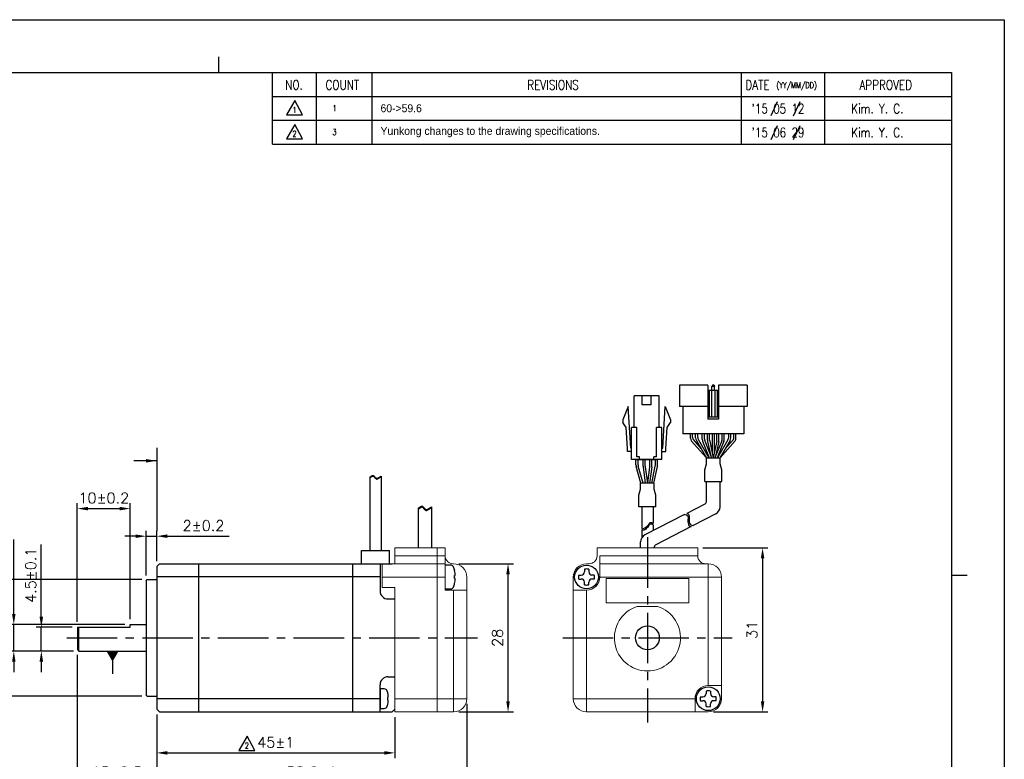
# Model space of a CAD drawing. Header units: millimetres. Extents: x 0 to 297, y 0 to 210.
# Tile 3 of 3: x 111 to 297, y 70 to 210. Entities that reach past the tile are written whole.
import ezdxf

# ---------------------------------------------------------------- set-up
doc = ezdxf.new("R2010")
doc.units = ezdxf.units.MM
doc.header["$PDSIZE"] = -1
doc.linetypes.add('CENTER2', pattern=[28.575, 19.05, -3.175, 3.175, -3.175])
doc.layers.add('\\M+5B4D6\\M+5CAB5\\M+5CFDF', color=7, linetype='Continuous', lineweight=25)
doc.layers.add('DIM', color=3, linetype='Continuous')
doc.layers.add('SHEET', color=1, linetype='Continuous')
doc.styles.add('H', font='txt')
doc.styles.add('SHEET1', font='ROMANS.SHX', dxfattribs={"width": 0.8, "height": 3})
doc.styles.get("Standard").update_dxf_attribs({"font": 'txt.shx', "bigfont": 'whgtxt.shx'})
doc.dimstyles.new('ISO-25', dxfattribs={"dimtxt": 2.5, "dimasz": 2.5, "dimexe": 1.25, "dimexo": 0.625, "dimtad": 1, "dimtxsty": 'Standard', "dimcen": 2.5, "dimadec": 0, "dimazin": 0, "dimtfac": 1, "dimtmove": 0, "dimatfit": 3, "dimfxl": 0, "dimarcsym": 0})

# ---------------------------------------------------------------- blocks, each defined once
blk = doc.blocks.new('*D9')
at = {"color": 8, "lineweight": -2}
for p, q in [((121.84, 96.17), (121.84, 118.6)), ((123.84, 117.6), (129.84, 117.6)), ((131.84, 96.67), (131.84, 118.6))]:
    blk.add_line(p, q, dxfattribs=at)
at = {"color": 8}
for points in [[(123.84, 117.93), (123.84, 117.26), (121.84, 117.6)], [(129.84, 117.93), (129.84, 117.26), (131.84, 117.6)]]:
    blk.add_solid(points, dxfattribs=at)
at = {"layer": 'Defpoints', "color": 0}
for p in [(131.84, 117.6), (121.84, 95.17), (131.84, 95.67)]:
    blk.add_point(p, dxfattribs=at)
at = {"color": 3, "insert": (126.84, 119.6), "char_height": 2, "attachment_point": 5}
blk.add_mtext('\\A1;10±0.2', dxfattribs=at)
blk = doc.blocks.new('*D10')
at = {"color": 8, "lineweight": -2}
for p, q in [((132.84, 112.38), (130.84, 112.38)), ((134.84, 104.97), (134.84, 113.38)), ((134.84, 112.38), (136.84, 112.38)), ((136.84, 107.67), (136.84, 113.38)), ((138.84, 112.38), (150.51, 112.38))]:
    blk.add_line(p, q, dxfattribs=at)
at = {"color": 8}
for points in [[(132.84, 112.72), (132.84, 112.05), (134.84, 112.38)], [(138.84, 112.72), (138.84, 112.05), (136.84, 112.38)]]:
    blk.add_solid(points, dxfattribs=at)
at = {"layer": 'Defpoints', "color": 0}
for p in [(136.84, 112.38), (136.84, 106.67), (134.84, 103.97)]:
    blk.add_point(p, dxfattribs=at)
at = {"color": 3, "insert": (145.68, 114.38), "char_height": 2, "attachment_point": 5}
blk.add_mtext('\\A1;2±0.2', dxfattribs=at)
blk = doc.blocks.new('*D11')
at = {"color": 8, "lineweight": -2}
for p, q in [((121.84, 89.97), (121.84, 64.8)), ((136.84, 78.67), (136.84, 64.8)), ((134.84, 65.8), (123.84, 65.8))]:
    blk.add_line(p, q, dxfattribs=at)
at = {"color": 8}
for points in [[(123.84, 66.13), (123.84, 65.46), (121.84, 65.8)], [(134.84, 66.13), (134.84, 65.46), (136.84, 65.8)]]:
    blk.add_solid(points, dxfattribs=at)
at = {"layer": 'Defpoints', "color": 0}
for p in [(121.84, 90.97), (136.84, 79.67), (121.84, 65.8)]:
    blk.add_point(p, dxfattribs=at)
at = {"color": 3, "insert": (129.34, 67.8), "char_height": 2, "attachment_point": 5}
blk.add_mtext('\\A1;15±0.5', dxfattribs=at)
blk = doc.blocks.new('*D12')
at = {"color": 8, "lineweight": -2}
for p, q in [((136.84, 78.67), (136.84, 70.43)), ((181.84, 78.17), (181.84, 70.43)), ((138.84, 71.43), (179.84, 71.43))]:
    blk.add_line(p, q, dxfattribs=at)
at = {"color": 8}
for points in [[(138.84, 71.76), (138.84, 71.09), (136.84, 71.43)], [(179.84, 71.76), (179.84, 71.09), (181.84, 71.43)]]:
    blk.add_solid(points, dxfattribs=at)
at = {"layer": 'Defpoints', "color": 0}
for p in [(136.84, 79.67), (181.84, 79.17), (181.84, 71.43)]:
    blk.add_point(p, dxfattribs=at)
at = {"color": 3, "insert": (159.34, 73.43), "char_height": 2, "attachment_point": 5}
blk.add_mtext('\\A1;45±1', dxfattribs=at)
blk = doc.blocks.new('*D13')
at = {"color": 8, "lineweight": -2}
for p, q in [((115.04, 97.17), (115.04, 110.84)), ((120.84, 95.17), (114.04, 95.17)), ((115.04, 90.67), (115.04, 95.17)), ((121.14, 90.67), (114.04, 90.67)), ((115.04, 88.67), (115.04, 86.67))]:
    blk.add_line(p, q, dxfattribs=at)
at = {"color": 8}
for points in [[(114.71, 97.17), (115.38, 97.17), (115.04, 95.17)], [(114.71, 88.67), (115.38, 88.67), (115.04, 90.67)]]:
    blk.add_solid(points, dxfattribs=at)
at = {"layer": 'Defpoints', "color": 0}
for p in [(115.04, 95.17), (121.84, 95.17), (122.14, 90.67)]:
    blk.add_point(p, dxfattribs=at)
at = {"color": 3, "insert": (113.04, 105), "char_height": 2, "attachment_point": 5, "rotation": 90}
blk.add_mtext('\\A1;4.5±0.1', dxfattribs=at)
blk = doc.blocks.new('*D14')
at = {"color": 8, "lineweight": -2}
for p, q in [((109.84, 97.67), (109.84, 111.74)), ((130.84, 95.67), (108.84, 95.67)), ((109.84, 90.67), (109.84, 95.67)), ((121.14, 90.67), (108.84, 90.67)), ((109.84, 88.67), (109.84, 86.67))]:
    blk.add_line(p, q, dxfattribs=at)
at = {"color": 8}
for points in [[(109.51, 97.67), (110.17, 97.67), (109.84, 95.67)], [(109.51, 88.67), (110.17, 88.67), (109.84, 90.67)]]:
    blk.add_solid(points, dxfattribs=at)
at = {"layer": 'Defpoints', "color": 0}
for p in [(109.84, 95.67), (131.84, 95.67), (122.14, 90.67)]:
    blk.add_point(p, dxfattribs=at)
at = {"color": 3, "insert": (107.21, 105.7), "char_height": 2, "attachment_point": 5, "rotation": 90}
blk.add_mtext('\\A1;%%C5{\\H1.400000;\\S 0^ -0.012;}', dxfattribs=at)
blk = doc.blocks.new('*D15')
at = {"color": 8, "lineweight": -2}
for p, q in [((134.04, 104.17), (103.46, 104.17)), ((104.46, 84.17), (104.46, 102.17)), ((134.04, 82.17), (103.46, 82.17))]:
    blk.add_line(p, q, dxfattribs=at)
at = {"color": 8}
for points in [[(104.13, 102.17), (104.79, 102.17), (104.46, 104.17)], [(104.13, 84.17), (104.79, 84.17), (104.46, 82.17)]]:
    blk.add_solid(points, dxfattribs=at)
at = {"layer": 'Defpoints', "color": 0}
for p in [(104.46, 104.17), (135.04, 104.17), (135.04, 82.17)]:
    blk.add_point(p, dxfattribs=at)
at = {"color": 3, "insert": (101.83, 93.17), "char_height": 2, "attachment_point": 5, "rotation": 90}
blk.add_mtext('\\A1;%%C22{\\H1.400000;\\S 0^ -0.05;}', dxfattribs=at)
blk = doc.blocks.new('*D16')
at = {"color": 8, "lineweight": -2}
for p, q in [((195.44, 80.67), (195.44, 64.8)), ((136.84, 78.67), (136.84, 64.8)), ((193.44, 65.8), (138.84, 65.8))]:
    blk.add_line(p, q, dxfattribs=at)
at = {"color": 8}
for points in [[(138.84, 66.13), (138.84, 65.46), (136.84, 65.8)], [(193.44, 66.13), (193.44, 65.46), (195.44, 65.8)]]:
    blk.add_solid(points, dxfattribs=at)
at = {"layer": 'Defpoints', "color": 0}
for p in [(195.44, 81.67), (136.84, 79.67), (136.84, 65.8)]:
    blk.add_point(p, dxfattribs=at)
at = {"color": 3, "insert": (166.14, 67.8), "char_height": 2, "attachment_point": 5}
blk.add_mtext('\\A1;58.6±1', dxfattribs=at)
blk = doc.blocks.new('*D17')
at = {"color": 8, "lineweight": -2}
for p, q in [((240.06, 110.17), (252.33, 110.17)), ((251.33, 108.17), (251.33, 81.17)), ((242.06, 79.17), (252.33, 79.17))]:
    blk.add_line(p, q, dxfattribs=at)
at = {"color": 8}
for points in [[(250.99, 108.17), (251.66, 108.17), (251.33, 110.17)], [(250.99, 81.17), (251.66, 81.17), (251.33, 79.17)]]:
    blk.add_solid(points, dxfattribs=at)
at = {"layer": 'Defpoints', "color": 0}
for p in [(239.06, 110.17), (241.06, 79.17), (251.33, 79.17)]:
    blk.add_point(p, dxfattribs=at)
at = {"color": 3, "insert": (249.33, 94.67), "char_height": 2, "attachment_point": 5, "rotation": 90}
blk.add_mtext('\\A1;31', dxfattribs=at)
blk = doc.blocks.new('*D18')
at = {"color": 8, "lineweight": -2}
for p, q in [((193.94, 107.17), (204.23, 107.17)), ((203.23, 81.17), (203.23, 105.17)), ((193.94, 79.17), (204.23, 79.17))]:
    blk.add_line(p, q, dxfattribs=at)
at = {"color": 8}
for points in [[(202.89, 105.17), (203.56, 105.17), (203.23, 107.17)], [(202.89, 81.17), (203.56, 81.17), (203.23, 79.17)]]:
    blk.add_solid(points, dxfattribs=at)
at = {"layer": 'Defpoints', "color": 0}
for p in [(192.94, 107.17), (203.23, 107.17), (192.94, 79.17)]:
    blk.add_point(p, dxfattribs=at)
at = {"color": 3, "insert": (201.23, 93.17), "char_height": 2, "attachment_point": 5, "rotation": 90}
blk.add_mtext('\\A1;28', dxfattribs=at)

msp = doc.modelspace()

# ---------------------------------------------------------------- linework, layer by layer
at = {"color": 4}
for p, q in [((148.5, 203), (148.5, 200)), ((287, 105), (290, 105))]:
    msp.add_line(p, q, dxfattribs=at)
for p, q in [((235.6019, 140.9063), (235.6019, 136.9063)), ((241.0019, 140.9063), (235.6019, 140.9063)), ((241.0019, 140.9063), (241.0019, 134.5063)), ((243.0019, 139.9063), (241.0019, 139.9063)), ((241.2519, 139.9063), (241.2519, 134.9063)), ((241.7019, 139.9063), (241.7019, 134.9063)), ((241.8519, 140.9063), (241.7519, 140.6563)), ((241.7519, 139.9063), (241.7519, 140.6563)), ((242.2519, 140.6563), (241.7519, 140.6563)), ((242.1519, 140.9063), (241.8519, 140.9063)), ((242.1519, 140.9063), (242.2519, 140.6563)), ((242.2519, 139.9063), (242.2519, 140.6563)), ((242.3019, 139.9063), (242.3019, 134.9063)), ((242.7519, 139.9063), (242.7519, 134.9063)), ((243.0019, 140.9063), (243.0019, 134.5063)), ((227.0569, 132.9012), (227.0569, 138.9012)), ((228.5819, 137.2012), (228.5819, 138.9012)), ((230.2819, 137.2012), (230.2819, 138.9012)), ((231.8069, 132.9012), (231.8069, 138.9012)), ((225.9319, 136.9012), (224.9319, 134.4012)), ((226.4069, 129.0012), (225.9319, 136.9012)), ((232.4569, 129.0012), (232.9319, 136.9012)), ((232.9319, 136.9012), (233.9319, 134.4012)), ((241.0019, 136.9063), (235.6019, 136.9063)), ((236.2519, 136.9063), (236.2519, 131.7063)), ((248.4019, 136.9063), (243.0019, 136.9063)), ((247.7519, 136.9063), (247.7519, 131.7063)), ((224.9319, 134.4012), (224.9319, 133.9012)), ((233.9319, 134.4012), (233.9319, 133.9012)), ((243.0019, 134.9063), (241.0019, 134.9063)), ((243.0019, 134.5063), (241.0019, 134.5063)), ((225.5705, 132.9152), (224.9319, 133.9012)), ((225.808, 128.9652), (225.5705, 132.9152)), ((226.5569, 126.9012), (226.5569, 132.9012)), ((227.5569, 127.4012), (227.5569, 132.9012)), ((231.3069, 127.4012), (231.3069, 132.9012)), ((232.3069, 126.9012), (232.3069, 132.9012)), ((233.0559, 128.9652), (233.2934, 132.9152)), ((233.2934, 132.9152), (233.9319, 133.9012)), ((247.7519, 131.7063), (236.2519, 131.7063)), ((245.3223, 131.7063), (238.6723, 131.7063)), ((241.7973, 131.7063), (241.7973, 128.1477)), ((242.1973, 131.7063), (242.1973, 128.1477)), ((225.8069, 128.4012), (225.8069, 129.0012)), ((233.0569, 128.4012), (233.0569, 129.0012)), ((227.4038, 125.8422), (227.4038, 126.9012)), ((227.4038, 126.9012), (231.4601, 126.9012)), ((227.8038, 125.8975), (227.8038, 126.9012)), ((228.0569, 126.9012), (228.0569, 127.4012)), ((230.8069, 126.9012), (230.8069, 127.4012)), ((231.0601, 125.802), (231.0601, 126.9012)), ((231.4601, 125.7614), (231.4601, 126.9012)), ((228.3353, 122.4012), (227.4414, 125.5707)), ((228.7509, 122.4012), (227.8414, 125.6261)), ((230.3831, 122.4012), (231.0397, 125.601)), ((230.7914, 122.4012), (231.4397, 125.5604)), ((177.1193, 123.5276), (177.5517, 123.8343)), ((177.1193, 123.384), (177.5517, 123.6907)), ((177.1193, 123.5276), (177.1193, 109.67)), ((177.5517, 123.8343), (177.654, 123.8788)), ((177.5517, 123.6907), (177.654, 123.7351)), ((177.654, 123.8788), (177.7504, 123.8844)), ((177.654, 123.7351), (177.7504, 123.7408)), ((177.7504, 123.8844), (177.8171, 123.857)), ((177.7504, 123.7408), (177.8171, 123.7134)), ((177.8171, 123.857), (177.8785, 123.8065)), ((177.8171, 123.7134), (177.8785, 123.6629)), ((177.8785, 123.8065), (177.9372, 123.7396)), ((177.8785, 123.6629), (177.9372, 123.596)), ((177.9372, 123.7396), (177.9957, 123.6631)), ((177.9372, 123.596), (177.9957, 123.5195)), ((177.9957, 123.6631), (178.0568, 123.5838)), ((177.9957, 123.5195), (178.0568, 123.4402)), ((178.0568, 123.5838), (178.1342, 123.4953)), ((178.0568, 123.4402), (178.1342, 123.3517)), ((178.1342, 123.4953), (178.2174, 123.4184)), ((178.1342, 123.3517), (178.2174, 123.2748)), ((178.2174, 123.4184), (178.3046, 123.3592)), ((178.2174, 123.2748), (178.3046, 123.2155)), ((178.3046, 123.3592), (178.3947, 123.3238)), ((178.3046, 123.2155), (178.3947, 123.1802)), ((178.3947, 123.3238), (178.4863, 123.3183)), ((178.3947, 123.1802), (178.4863, 123.1747)), ((178.4863, 123.3183), (178.5652, 123.3408)), ((178.4863, 123.1747), (178.5652, 123.1972)), ((178.5652, 123.3408), (179.2693, 123.7421)), ((178.5652, 123.1972), (179.2693, 123.5984)), ((179.2693, 123.7421), (179.2693, 109.67)), ((240.7019, 118.9062), (240.7019, 122.7141)), ((240.7019, 122.7141), (243.3019, 122.7141)), ((243.3019, 117.9282), (243.3019, 122.7141)), ((186.2643, 117.6571), (186.7671, 118.0137)), ((186.2643, 117.4901), (186.7671, 117.8467)), ((186.2643, 117.6571), (186.2643, 110.17)), ((186.7671, 118.0137), (186.886, 118.0654)), ((186.7671, 117.8467), (186.886, 117.8984)), ((186.886, 118.0654), (186.9981, 118.072)), ((186.886, 117.8984), (186.9981, 117.905)), ((186.9981, 118.072), (187.0757, 118.0401)), ((186.9981, 117.905), (187.0757, 117.8731)), ((187.0757, 118.0401), (187.1471, 117.9814)), ((187.0757, 117.8731), (187.1471, 117.8144)), ((187.1471, 117.9814), (187.2153, 117.9036)), ((187.1471, 117.8144), (187.2153, 117.7366)), ((187.2153, 117.9036), (187.2834, 117.8147)), ((187.2153, 117.7366), (187.2834, 117.6477)), ((187.2834, 117.8147), (187.3544, 117.7224)), ((187.2834, 117.6477), (187.3544, 117.5555)), ((187.3544, 117.7224), (187.4444, 117.6195)), ((187.3544, 117.5555), (187.4444, 117.4525)), ((187.4444, 117.6195), (187.5411, 117.53)), ((187.4444, 117.4525), (187.5411, 117.363)), ((187.5411, 117.53), (187.6426, 117.4612)), ((187.5411, 117.363), (187.6426, 117.2942)), ((187.6426, 117.4612), (187.7474, 117.4201)), ((187.6426, 117.2942), (187.7474, 117.2531)), ((187.7474, 117.4201), (187.8538, 117.4137)), ((187.7474, 117.2531), (187.8538, 117.2467)), ((187.8538, 117.4137), (187.9455, 117.4398)), ((187.8538, 117.2467), (187.9455, 117.2728)), ((187.9455, 117.4398), (188.7643, 117.9064)), ((187.9455, 117.2728), (188.7643, 117.7394)), ((188.7643, 117.9064), (188.7643, 110.17)), ((228.4874, 117.909), (228.4874, 113.8803)), ((230.6374, 117.909), (230.6374, 114.7882)), ((240.4299, 118.4612), (236.9836, 116.6958)), ((236.5697, 116.4837), (229.0785, 112.646)), ((242.4858, 116.5932), (238.2297, 114.4128)), ((228.4874, 113.593), (228.4874, 112.1012)), ((230.6374, 114.5009), (230.6374, 113.4446)), ((237.8018, 114.1936), (231.1344, 110.7779)), ((228.2624, 110.17), (228.2624, 111.311)), ((230.8624, 110.17), (230.8624, 110.3329)), ((175.5443, 107.17), (175.5443, 109.67)), ((177.7143, 109.67), (178.6743, 109.67)), ((180.8443, 107.17), (180.8443, 109.67)), ((179.039, 83.5199), (179.039, 79.8201))]:
    msp.add_line(p, q)
at = {"color": 0}
for p, q in [((248.4019, 140.9063), (243.0019, 140.9063)), ((248.4019, 140.9063), (248.4019, 136.9063)), ((237.7126, 130.9335), (237.7126, 131.7063)), ((238.1126, 131.042), (238.1126, 131.7063)), ((238.6723, 130.9696), (238.6723, 131.7063)), ((238.8094, 130.4642), (240.7176, 127.2063)), ((239.0723, 131.0781), (239.0723, 131.7063)), ((239.2094, 130.5727), (241.1812, 127.2063)), ((239.9223, 130.7093), (239.9223, 131.7063)), ((239.9939, 130.3376), (241.2476, 127.2063)), ((240.3223, 130.7864), (240.3223, 131.7063)), ((240.3939, 130.4147), (241.6785, 127.2063)), ((240.9223, 130.5163), (240.9223, 131.7063)), ((241.3223, 130.5382), (241.3223, 131.7063)), ((243.6099, 130.4147), (242.3253, 127.2063)), ((242.6723, 130.5382), (242.6723, 131.7063)), ((244.0099, 130.3376), (242.7562, 127.2063)), ((244.7851, 130.5727), (242.8134, 127.2063)), ((243.0723, 130.5158), (243.0723, 131.7063)), ((245.1851, 130.4642), (243.2769, 127.2063)), ((243.6815, 130.7864), (243.6815, 131.7063)), ((244.0815, 130.7093), (244.0815, 131.7063)), ((244.9223, 131.0781), (244.9223, 131.7063)), ((245.3223, 130.9696), (245.3223, 131.7063)), ((245.8912, 131.042), (245.8912, 131.7063)), ((246.2912, 130.9335), (246.2912, 131.7063)), ((228.742, 125.604), (228.742, 126.9012)), ((229.142, 125.6304), (229.142, 126.9012)), ((229.992, 125.6304), (229.992, 126.9012)), ((230.392, 125.604), (230.392, 126.9012)), ((240.702, 127.2063), (243.3016, 127.2063)), ((240.702, 126.0819), (240.702, 127.2063)), ((243.3016, 126.0819), (243.3016, 127.2063)), ((228.7507, 125.4722), (229.1589, 122.4012)), ((229.1507, 125.4987), (229.5625, 122.4012)), ((229.9833, 125.4987), (229.5715, 122.4012)), ((230.3833, 125.4722), (229.9751, 122.4012)), ((240.392, 124.9197), (240.702, 126.0819)), ((240.392, 122.7141), (240.392, 124.9197)), ((243.6118, 124.919), (243.3016, 126.0819)), ((243.6118, 122.7141), (243.6118, 124.919)), ((227.9524, 120.1139), (228.2626, 121.2769)), ((230.8623, 122.4012), (228.2626, 122.4012)), ((228.2626, 121.2769), (228.2626, 122.4012)), ((230.8623, 121.2769), (230.8623, 122.4012)), ((231.1723, 120.1146), (230.8623, 121.2769)), ((240.392, 122.7141), (243.6118, 122.7141)), ((227.9524, 117.909), (227.9524, 120.1139)), ((231.1723, 117.909), (231.1723, 120.1146)), ((231.1723, 117.909), (227.9524, 117.909)), ((236.5697, 116.4837), (236.721, 116.4714)), ((236.721, 116.4714), (236.9563, 116.4016)), ((236.9563, 116.4016), (237.1268, 116.2748)), ((236.9836, 116.6958), (237.1594, 116.6437)), ((237.1268, 116.2748), (237.2005, 116.1344)), ((237.1594, 116.6437), (237.3299, 116.5169)), ((237.2005, 116.1344), (237.2326, 115.9624)), ((237.2273, 115.555), (237.2181, 115.335)), ((237.2368, 115.7666), (237.2273, 115.555)), ((237.2326, 115.9624), (237.2368, 115.7666)), ((237.3299, 116.5169), (237.4036, 116.3764)), ((237.4036, 116.3764), (237.4356, 116.2044)), ((237.4304, 115.7971), (237.4212, 115.5771)), ((237.4212, 115.5771), (237.4265, 115.3183)), ((237.4399, 116.0087), (237.4304, 115.7971)), ((237.4356, 116.2044), (237.4399, 116.0087)), ((228.5457, 113.847), (228.4874, 113.8803)), ((228.5457, 113.5598), (228.4874, 113.593)), ((228.7035, 113.8022), (228.5457, 113.847)), ((228.7035, 113.5149), (228.5457, 113.5598)), ((228.8865, 113.813), (228.7035, 113.8022)), ((228.8865, 113.5258), (228.7035, 113.5149)), ((229.0667, 113.8838), (228.8865, 113.813)), ((229.0667, 113.5966), (228.8865, 113.5258)), ((229.2412, 114.0022), (229.0667, 113.8838)), ((229.2412, 113.715), (229.0667, 113.5966)), ((229.4075, 114.1561), (229.2412, 114.0022)), ((229.4075, 113.8688), (229.2412, 113.715)), ((229.5625, 114.3332), (229.4075, 114.1561)), ((229.5625, 114.0459), (229.4075, 113.8688)), ((229.6846, 114.4917), (229.5625, 114.3332)), ((229.6846, 114.2045), (229.5625, 114.0459)), ((229.8016, 114.6447), (229.6846, 114.4917)), ((229.8016, 114.3575), (229.6846, 114.2045)), ((229.919, 114.7785), (229.8016, 114.6447)), ((229.919, 114.4913), (229.8016, 114.3575)), ((230.0418, 114.8795), (229.919, 114.7785)), ((230.0418, 114.5923), (229.919, 114.4913)), ((230.1752, 114.9343), (230.0418, 114.8795)), ((230.1752, 114.6471), (230.0418, 114.5923)), ((230.368, 114.923), (230.1752, 114.9343)), ((230.368, 114.6357), (230.1752, 114.6471)), ((230.5727, 114.8341), (230.368, 114.923)), ((230.5727, 114.5468), (230.368, 114.6357)), ((230.6374, 114.7882), (230.5727, 114.8341)), ((230.6374, 114.5009), (230.5727, 114.5468)), ((237.2181, 115.335), (237.2234, 115.0763)), ((237.2234, 115.0763), (237.2548, 114.829)), ((237.2548, 114.829), (237.3181, 114.6059)), ((237.3181, 114.6059), (237.4199, 114.4188)), ((237.4199, 114.4188), (237.5665, 114.2802)), ((237.4265, 115.3183), (237.4579, 115.0711)), ((237.4579, 115.0711), (237.5212, 114.8479)), ((237.5212, 114.8479), (237.623, 114.6608)), ((237.5665, 114.2802), (237.7311, 114.2065)), ((237.623, 114.6608), (237.7695, 114.5222)), ((237.7311, 114.2065), (237.8018, 114.1936)), ((237.7695, 114.5222), (237.9342, 114.4485)), ((237.9342, 114.4485), (238.1245, 114.4138)), ((238.1245, 114.4138), (238.2297, 114.4128))]:
    msp.add_line(p, q, dxfattribs=at)
at = {"color": 8}
msp.add_line((136.8441, 129.075), (136.8441, 113.3835), dxfattribs=at)
at = {"color": 1, "linetype": 'CENTER2', "ltscale": 0.5}
for p, q in [((229.5624, 112.17), (229.5624, 77.17)), ((119.8441, 93.17), (197.4443, 93.17)), ((213.5624, 93.17), (245.5624, 93.17))]:
    msp.add_line(p, q, dxfattribs=at)
at = {"color": 7, "linetype": 'Continuous', "lineweight": 15}
for p, q in [((189.8443, 110.17), (181.8443, 110.17)), ((181.8443, 110.17), (181.8443, 108.67)), ((189.8443, 110.17), (189.8443, 108.67)), ((191.3443, 110.17), (189.8443, 110.17)), ((189.8443, 108.67), (189.8443, 110.17)), ((191.3443, 108.67), (191.3443, 110.17)), ((220.0624, 108.67), (220.0624, 110.17)), ((220.0624, 110.17), (239.0624, 110.17)), ((239.0624, 110.17), (239.0624, 108.67)), ((189.8443, 108.67), (181.8443, 108.67)), ((181.8443, 107.17), (181.8443, 108.67)), ((189.8443, 107.17), (189.8443, 108.67)), ((189.8443, 108.67), (191.3443, 108.67)), ((189.8443, 107.17), (189.8443, 108.67)), ((191.3443, 108.67), (191.3443, 102.17)), ((220.5624, 108.67), (239.0624, 108.67)), ((220.5624, 107.17), (220.5624, 108.67)), ((179.4443, 107.17), (181.8443, 107.17)), ((179.4443, 107.17), (179.4443, 104.67)), ((189.8443, 107.17), (181.8443, 107.17)), ((189.8443, 104.67), (189.8443, 107.17)), ((191.3443, 107.17), (189.8443, 107.17)), ((189.8443, 104.67), (189.8443, 107.17)), ((192.8443, 107.17), (192.9443, 107.17)), ((218.5624, 107.17), (218.0624, 107.17)), ((220.5624, 104.67), (220.5624, 107.17)), ((220.5624, 107.17), (241.0624, 107.17)), ((241.0624, 107.17), (241.0624, 104.67)), ((179.4443, 104.67), (181.8443, 104.67)), ((179.4443, 104.67), (179.4443, 102.67)), ((189.8443, 104.67), (181.8443, 104.67)), ((189.8443, 103.67), (189.8443, 104.67)), ((191.3443, 104.67), (189.8443, 104.67)), ((189.8443, 104.67), (189.8443, 81.67)), ((195.4443, 102.17), (195.4443, 104.67)), ((215.5624, 104.67), (215.5624, 102.17)), ((241.0624, 104.67), (220.5624, 104.67)), ((237.3624, 104.37), (221.7624, 104.37)), ((221.7624, 104.37), (221.7624, 99.77)), ((237.3624, 99.77), (237.3624, 104.37)), ((241.0624, 84.17), (241.0624, 104.67)), ((243.5624, 104.67), (241.0624, 104.67)), ((243.5624, 104.67), (243.5624, 84.17)), ((179.4443, 102.67), (181.8443, 102.67)), ((181.8443, 79.17), (181.8443, 102.67)), ((189.8443, 102.17), (189.8443, 103.67)), ((189.8443, 101.17), (189.8443, 102.17)), ((189.8443, 101.17), (189.8443, 95.67)), ((191.3443, 102.17), (192.9443, 102.17)), ((192.9443, 81.67), (192.9443, 102.17)), ((192.9443, 102.17), (195.4443, 102.17)), ((195.4443, 102.17), (195.4443, 81.67)), ((215.5624, 81.67), (215.5624, 102.17)), ((215.5624, 102.17), (218.0624, 102.17)), ((218.0624, 102.17), (218.0624, 81.67)), ((221.7624, 99.77), (237.3624, 99.77)), ((231.4755, 99.12), (227.6493, 99.12)), ((189.8443, 81.67), (189.8443, 95.67)), ((243.5624, 84.17), (241.0624, 84.17)), ((243.5624, 81.67), (243.5624, 84.17)), ((189.8443, 81.67), (181.8443, 81.67)), ((189.8443, 79.17), (189.8443, 81.67)), ((192.9443, 81.67), (189.8443, 81.67)), ((189.8443, 79.17), (189.8443, 81.67)), ((195.4443, 81.67), (192.9443, 81.67)), ((192.9443, 79.17), (192.9443, 81.67)), ((218.0624, 81.67), (215.5624, 81.67)), ((218.0624, 81.67), (238.5624, 81.67)), ((218.0624, 81.67), (218.0624, 79.17)), ((238.5624, 81.67), (238.5624, 79.17)), ((189.8443, 79.17), (181.8443, 79.17)), ((192.9443, 79.17), (189.8443, 79.17)), ((238.5624, 79.17), (218.0624, 79.17)), ((238.5624, 79.17), (241.0624, 79.17))]:
    msp.add_line(p, q, dxfattribs=at)
at = {"extrusion": (-1e-16, -1, 0)}
for p, q in [((192.2785, 106.9198), (191.3443, 106.9198)), ((193.1175, 105.9677), (193.1175, 106.0014)), ((193.1175, 106.0014), (193.1175, 105.9677)), ((193.1175, 104.3723), (193.1175, 104.9677)), ((191.3443, 102.4202), (192.2785, 102.4202)), ((193.1175, 103.3386), (193.1175, 103.3723)), ((179.8071, 83.5199), (179.039, 83.5199)), ((180.497, 82.737), (180.497, 82.7647)), ((180.497, 82.7647), (180.497, 82.737)), ((180.497, 81.4252), (180.497, 81.9148)), ((180.497, 80.5753), (180.497, 80.603)), ((179.039, 79.8201), (179.8071, 79.8201))]:
    msp.add_line(p, q, dxfattribs=at)
at = {"color": 0, "linetype": 'ByBlock'}
for p, q in [((217.6462, 106.1241), (217.6462, 105.6561)), ((218.4785, 106.1241), (218.4785, 105.6561)), ((216.5978, 105.0479), (217.0381, 105.0479)), ((216.5978, 104.292), (217.0381, 104.292)), ((219.5269, 105.0479), (219.0867, 105.0479)), ((219.5269, 104.292), (219.0867, 104.292)), ((217.6462, 103.2158), (217.6462, 103.6839)), ((218.4785, 103.2158), (218.4785, 103.6839)), ((239.5978, 82.0479), (240.0381, 82.0479)), ((240.6462, 83.1241), (240.6462, 82.6561)), ((241.4785, 83.1241), (241.4785, 82.6561)), ((242.5269, 82.0479), (242.0867, 82.0479)), ((239.5978, 81.292), (240.0381, 81.292)), ((240.6462, 80.2158), (240.6462, 80.6839)), ((241.4785, 80.2158), (241.4785, 80.6839)), ((242.5269, 81.292), (242.0867, 81.292))]:
    msp.add_line(p, q, dxfattribs=at)
at = {"lineweight": 35}
msp.add_line((179.039, 80.5491), (179.039, 83.1845), dxfattribs=at)
at = {"color": 6}
msp.add_lwpolyline([(0, 210), (297, 210), (297, 0), (0, 0)], close=True, dxfattribs=at)
at = {"color": 4}
msp.add_lwpolyline([(10, 200), (287, 200), (287, 10), (10, 10)], close=True, dxfattribs=at)
for points in [[(231.8069, 138.9012), (227.0569, 138.9012)], [(230.2819, 137.2012), (228.5819, 137.2012)], [(227.5569, 132.9012), (226.5569, 132.9012)], [(232.3069, 132.9012), (231.3069, 132.9012)], [(226.5569, 128.4012), (225.8069, 128.4012)], [(226.5569, 128.4012), (225.8069, 128.4012)], [(226.5569, 128.4012), (225.8069, 128.4012)], [(226.5569, 128.4012), (225.8069, 128.4012)], [(226.5569, 129.0012), (226.4069, 129.0012)], [(232.3069, 129.0012), (232.4569, 129.0012)], [(232.3069, 128.4012), (233.0569, 128.4012)], [(232.3069, 128.4012), (233.0569, 128.4012)], [(232.3069, 126.9012), (226.5569, 126.9012)], [(228.0569, 127.4012), (227.5569, 127.4012)], [(231.3069, 127.4012), (230.8069, 127.4012)]]:
    msp.add_lwpolyline(points)
for centre in [(218.0624, 104.67), (229.5624, 93.17), (241.0624, 81.67)]:
    msp.add_circle(centre, 2.25)
at = {"color": 0}
for centre, start, end in [((238.7126, 130.9335), 180, 210.358277), ((239.1126, 131.042), 180, 203.791628), ((239.6723, 130.9696), 180, 210.358277), ((240.0723, 131.0781), 180, 210.358277), ((240.9223, 130.7093), 180, 201.819991), ((241.3223, 130.7864), 180, 201.819991), ((242.6815, 130.7864), 338.180008, 359.999999), ((243.0815, 130.7093), 338.180008, 359.999999), ((243.9223, 131.0781), 329.641723, 0), ((244.3223, 130.9696), 329.641723, 0), ((244.8912, 131.042), 336.208372, 0), ((245.2912, 130.9335), 329.641723, 0), ((229.742, 125.604), 180, 187.571875), ((230.142, 125.6304), 180, 187.571875), ((228.992, 125.6304), 352.428125, 0), ((229.392, 125.604), 352.428125, 0)]:
    msp.add_arc(centre, 1, start, end, dxfattribs=at)
for centre, radius, start, end in [((241.9223, 130.5163), 1, 180, 192.243597), ((242.3223, 130.5382), 1, 180, 191.729285), ((241.6723, 130.5382), 1, 348.270715, 0), ((242.0723, 130.5158), 1, 347.81127, 0), ((228.4038, 125.8422), 1, 180, 195.750963), ((228.8038, 125.8975), 1, 180, 195.750963), ((230.0601, 125.802), 1, 348.404564, 0), ((230.4601, 125.7614), 1, 348.404564, 0), ((240.2019, 118.9062), 0.5, 297.12575, 360), ((241.8019, 117.9282), 1.5, 297.12575, 360), ((229.7624, 111.311), 1.5, 117.12575, 180), ((231.3624, 110.3329), 0.5, 117.12575, 180), ((192.2785, 106.1485), 0.7714, 17.148404, 90), ((187.4874, 104.6701), 5.7853, 13.303619, 17.148404), ((192.2785, 103.1915), 0.7714, 270, 342.851596), ((187.4874, 104.6699), 5.7853, 342.851596, 346.696381), ((179.8071, 82.8856), 0.6342, 17.148404, 90), ((175.8678, 81.6701), 4.7568, 13.303619, 17.148404), ((179.8071, 80.4544), 0.6342, 270, 342.851596), ((175.8678, 81.6699), 4.7568, 342.851596, 346.696381)]:
    msp.add_arc(centre, radius, start, end)
at = {"color": 7, "linetype": 'Continuous', "lineweight": 15}
for centre, radius, start, end in [((192.8443, 108.67), 1.5, 180, 228.189685), ((218.5624, 108.67), 1.5, 311.810315, 0), ((240.5624, 108.67), 1.5, 180, 270), ((192.8443, 108.67), 1.5, 228.189685, 270), ((192.9443, 104.67), 2.5, 0, 90), ((218.0624, 104.67), 2.5, 90, 180), ((218.5624, 108.67), 1.5, 270, 311.810315), ((241.0624, 104.67), 2.5, 0, 90), ((218.0624, 104.67), 2.5, 270, 0), ((229.5624, 93.17), 6.25, 107.824236, 72.175764), ((241.0624, 81.67), 2.5, 90, 180), ((192.9443, 81.67), 2.5, 270, 0), ((218.0624, 81.67), 2.5, 180, 270), ((241.0624, 81.67), 2.5, 270, 0)]:
    msp.add_arc(centre, radius, start, end, dxfattribs=at)
at = {"color": 0, "linetype": 'ByBlock'}
for centre, radius, start, end in [((218.0624, 104.67), 1.5125, 74.029351, 105.970649), ((218.0624, 104.67), 1.5125, 165.529572, 194.470428), ((217.0381, 105.6561), 0.6081, 270, 0), ((217.0381, 103.6839), 0.6081, 0, 90), ((219.0867, 105.6561), 0.6081, 180, 270), ((219.0867, 103.6839), 0.6081, 90, 180), ((218.0624, 104.67), 1.5125, 345.529572, 14.470428), ((218.0624, 104.67), 1.5125, 254.029351, 285.970649), ((241.0624, 81.67), 1.5125, 165.529572, 194.470428), ((240.0381, 82.6561), 0.6081, 270, 0), ((241.0624, 81.67), 1.5125, 74.029351, 105.970649), ((242.0867, 82.6561), 0.6081, 180, 270), ((241.0624, 81.67), 1.5125, 345.529572, 14.470428), ((240.0381, 80.6839), 0.6081, 0, 90), ((241.0624, 81.67), 1.5125, 254.029351, 285.970649), ((242.0867, 80.6839), 0.6081, 90, 180)]:
    msp.add_arc(centre, radius, start, end, dxfattribs=at)
for points, knots in [([(193.2179, 105.403), (193.1965, 105.5718), (193.1672, 105.742), (193.1261, 105.9295), (193.1219, 105.9486), (193.1175, 105.9677)], [13.853196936, 13.853196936, 13.853196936, 13.853196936, 14.222938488, 14.222938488, 14.264868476, 14.264868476, 14.264868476, 14.264868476]), ([(193.1175, 104.9677), (193.1219, 104.9681), (193.1261, 104.9684), (193.1672, 104.9717), (193.1965, 104.9746), (193.2179, 104.9776)], [12.353396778, 12.353396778, 12.353396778, 12.353396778, 12.395326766, 12.395326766, 12.765068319, 12.765068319, 12.765068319, 12.765068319]), ([(193.2179, 104.3624), (193.1965, 104.3654), (193.1672, 104.3683), (193.1261, 104.3716), (193.1219, 104.3719), (193.1175, 104.3723)], [13.853196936, 13.853196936, 13.853196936, 13.853196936, 14.222938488, 14.222938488, 14.264868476, 14.264868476, 14.264868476, 14.264868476]), ([(193.2179, 104.9776), (193.1965, 104.9746), (193.1672, 104.9717), (193.1263, 104.9684), (193.1221, 104.9681), (193.1178, 104.9677)], [13.853196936, 13.853196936, 13.853196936, 13.853196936, 14.222938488, 14.222938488, 14.263757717, 14.263757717, 14.263757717, 14.263757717]), ([(193.1175, 103.3723), (193.1219, 103.3914), (193.1261, 103.4105), (193.1672, 103.598), (193.1965, 103.7682), (193.2179, 103.937)], [12.353396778, 12.353396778, 12.353396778, 12.353396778, 12.395326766, 12.395326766, 12.765068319, 12.765068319, 12.765068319, 12.765068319]), ([(180.5796, 82.2726), (180.5619, 82.4115), (180.5379, 82.5514), (180.5041, 82.7056), (180.5006, 82.7213), (180.497, 82.737)], [13.853196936, 13.853196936, 13.853196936, 13.853196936, 14.222938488, 14.222938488, 14.264868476, 14.264868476, 14.264868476, 14.264868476]), ([(180.497, 81.9148), (180.5006, 81.9151), (180.5041, 81.9153), (180.5379, 81.918), (180.5619, 81.9205), (180.5796, 81.9229)], [12.353396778, 12.353396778, 12.353396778, 12.353396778, 12.395326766, 12.395326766, 12.765068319, 12.765068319, 12.765068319, 12.765068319]), ([(180.5796, 81.9229), (180.5619, 81.9205), (180.5379, 81.918), (180.5042, 81.9153), (180.5008, 81.9151), (180.4973, 81.9148)], [13.853196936, 13.853196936, 13.853196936, 13.853196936, 14.222938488, 14.222938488, 14.263757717, 14.263757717, 14.263757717, 14.263757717]), ([(180.5796, 81.4171), (180.5619, 81.4195), (180.5379, 81.422), (180.5041, 81.4246), (180.5006, 81.4249), (180.497, 81.4252)], [13.853196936, 13.853196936, 13.853196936, 13.853196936, 14.222938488, 14.222938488, 14.264868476, 14.264868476, 14.264868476, 14.264868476]), ([(180.497, 80.603), (180.5006, 80.6187), (180.5041, 80.6344), (180.5379, 80.7886), (180.5619, 80.9285), (180.5796, 81.0673)], [12.353396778, 12.353396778, 12.353396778, 12.353396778, 12.395326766, 12.395326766, 12.765068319, 12.765068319, 12.765068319, 12.765068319])]:
    msp.add_open_spline(points, degree=3, knots=knots)
for points in [[(193.2394, 105.1086), (193.2353, 105.2054), (193.2282, 105.3037), (193.2179, 105.403)], [(193.2179, 104.9776), (193.2282, 105.0218), (193.2353, 105.0655), (193.2394, 105.1086)], [(193.218, 104.9778), (193.2179, 104.9778), (193.2179, 104.9777), (193.2179, 104.9776)], [(193.2394, 104.2314), (193.2353, 104.2744), (193.2282, 104.3182), (193.2179, 104.3624)], [(193.2179, 103.937), (193.2282, 104.0363), (193.2353, 104.1346), (193.2394, 104.2314)], [(180.5972, 82.0306), (180.5939, 82.1102), (180.588, 82.1911), (180.5796, 82.2726)], [(180.5796, 81.9229), (180.588, 81.9592), (180.5939, 81.9952), (180.5972, 82.0306)], [(180.5796, 81.9231), (180.5796, 81.923), (180.5796, 81.923), (180.5796, 81.9229)], [(180.5972, 81.3093), (180.5939, 81.3448), (180.588, 81.3808), (180.5796, 81.4171)], [(180.5796, 81.0673), (180.588, 81.1489), (180.5939, 81.2298), (180.5972, 81.3093)]]:
    msp.add_open_spline(points, degree=3)
at = {"layer": '\\M+5B4D6\\M+5CAB5\\M+5CFDF'}
for p, q in [((175.5443, 109.67), (180.8443, 109.67)), ((136.8441, 106.67), (137.3441, 107.17)), ((136.8441, 106.67), (136.8441, 79.67)), ((137.3441, 107.17), (166.6597, 107.17)), ((144.8083, 79.17), (144.8083, 107.17)), ((166.6597, 107.17), (181.3443, 107.17)), ((173.8443, 107.17), (173.8443, 79.17)), ((179.039, 107.17), (179.039, 102.02)), ((166.6597, 104.72), (136.8441, 104.72)), ((179.039, 104.72), (166.6597, 104.72)), ((134.8441, 103.97), (135.0441, 104.17)), ((134.8441, 103.97), (134.8441, 82.37)), ((135.0441, 104.17), (136.8441, 104.17)), ((180.539, 100.52), (181.8443, 100.52)), ((121.8441, 95.17), (121.8441, 90.97)), ((121.8441, 95.17), (131.8441, 95.17)), ((122.1441, 90.67), (122.1441, 95.17)), ((131.8441, 95.67), (134.8441, 95.67)), ((131.8441, 95.17), (131.8441, 95.67)), ((121.8441, 90.97), (122.1441, 90.67)), ((122.1441, 90.67), (134.8441, 90.67)), ((180.539, 85.82), (181.8443, 85.82)), ((179.039, 79.17), (179.039, 84.32)), ((135.0441, 82.17), (134.8441, 82.37)), ((135.0441, 82.17), (136.8441, 82.17)), ((166.6597, 81.62), (136.8441, 81.62)), ((179.039, 81.62), (166.6597, 81.62)), ((136.8441, 79.67), (137.3441, 79.17)), ((137.3441, 79.17), (166.6597, 79.17)), ((166.6597, 79.17), (181.3443, 79.17)), ((181.3443, 79.17), (181.8443, 79.67))]:
    msp.add_line(p, q, dxfattribs=at)
for centre, start, end in [((180.539, 102.02), 180, 270), ((180.539, 84.32), 90, 180)]:
    msp.add_arc(centre, 1.5, start, end, dxfattribs=at)
at = {"layer": 'DIM', "color": 0}
for p, q in [((237.8497, 130.4281), (240.7022, 127.2063)), ((238.1976, 130.6386), (239.7308, 128.9068)), ((240.945, 130.3042), (241.5448, 127.5401)), ((241.3431, 130.3349), (241.9927, 127.2063)), ((242.6514, 130.3349), (242.0018, 127.2063)), ((243.0497, 130.3047), (242.4451, 127.5055)), ((246.1541, 130.4281), (243.3016, 127.2063)), ((245.8062, 130.6386), (244.273, 128.9068))]:
    msp.add_line(p, q, dxfattribs=at)
at = {"layer": 'SHEET', "color": 7}
for q in [(158.75, 200), (287, 186.5)]:
    msp.add_line((158.75, 186.5), q, dxfattribs=at)
at = {"layer": 'SHEET'}
for p, q in [((167, 200), (167, 186.5)), ((177.5, 200), (177.5, 186.5)), ((247.25, 200), (247.25, 186.5)), ((263, 200), (263, 186.5)), ((158.75, 195.5), (287, 195.5)), ((254.1049, 194.4555), (252.8538, 191.7979)), ((258.3681, 194.4514), (257.117, 191.7938)), ((158.75, 191), (287, 191)), ((254.1049, 189.9555), (252.8538, 187.2979)), ((258.3681, 189.9514), (257.117, 187.2938))]:
    msp.add_line(p, q, dxfattribs=at)
at = {"layer": 'SHEET', "color": 1, "linetype": 'Continuous'}
for p, q in [((162.9573, 194.708), (161.3697, 192.0032)), ((164.3685, 192.0032), (162.9573, 194.708)), ((161.3697, 192.0032), (164.3685, 192.0032)), ((162.9573, 190.208), (161.3697, 187.5032)), ((164.3685, 187.5032), (162.9573, 190.208)), ((161.3697, 187.5032), (164.3685, 187.5032)), ((153.9594, 74.568), (152.3718, 71.8632)), ((155.3706, 71.8632), (153.9594, 74.568)), ((152.3718, 71.8632), (155.3706, 71.8632))]:
    msp.add_line(p, q, dxfattribs=at)

# ---------------------------------------------------------------- texts
at = {"color": 1, "char_height": 1.5, "attachment_point": 4, "style": 'H'}
for s, width, insert in [('{\\fGulim|b0|i0|c129|p50;   60->59.6}', 46.5, (177.5, 193.25)), ('{\\fGulim|b0|i0|c129|p50;   Yunkong changes to the drawing specifications.}', 59.00043, (177.5, 188.75))]:
    msp.add_mtext_dynamic_manual_height_columns(s, width=width, gutter_width=12.5, heights=[0], dxfattribs=dict(at, insert=insert))
at = {"layer": 'SHEET', "style": 'SHEET1', "width": 0.8}
for s, height, p in [('NO.', 1.8, (161.128, 196.7733)), ('COUNT', 1.8, (168.7355, 196.7733)), ('DATE', 1.8, (248.0796, 196.7733)), ('(YY/MM/DD)', 1.125, (253.9419, 197.0429)), ('APPROVED', 1.8, (269.6251, 196.7733)), ('1', 1.125, (162.4882, 192.373)), ('1', 1.125, (170.0593, 192.6937)), ("'15 05 12", 1.8, (249.2479, 192.2816)), ('Kim. Y. C.', 1.8, (268.0663, 192.2816)), ('2', 1.125, (162.4882, 187.873)), ('3', 1.125, (170.0593, 188.1937)), ("'15 06 29", 1.8, (249.2479, 187.7816)), ('Kim. Y. C.', 1.8, (268.0663, 187.7816)), ('2', 1.125, (153.4903, 72.233))]:
    msp.add_text(s, height=height, dxfattribs=at).set_placement(p)
at = {"layer": 'SHEET', "color": 7, "style": 'SHEET1', "width": 0.8}
msp.add_text('REVISIONS', height=1.8, dxfattribs=at).set_placement((206.859, 196.7733))

# ---------------------------------------------------------------- dimensions: what is measured, and where the dimension line sits
dim = msp.add_linear_dim(base=(131.8441, 117.5954), p1=(121.8441, 95.17), p2=(131.8441, 95.67), dimstyle='ISO-25', override={"dimtxt": 2, "dimasz": 2, "dimexe": 1, "dimexo": 1, "dimgap": 1, "dimdec": 3, "dimzin": 9, "dimdsep": 46, "dimcen": 0, "dimclrd": 8, "dimclre": 8, "dimclrt": 3, "dimadec": 3, "dimazin": 2, "dimtol": 1, "dimtp": 0.2, "dimtm": 0.2, "dimtdec": 3, "dimfxl": 0.6, "dimtolj": 1, "dimtzin": 9, "dimarcsym": 1})
dim.commit()
dim.dimension.update_dxf_attribs({"geometry": '*D9', "text_midpoint": (126.8441, 117.5954), "dimtype": 160})
for base, p1, p2, override, picture, middle in [((136.8441, 112.3835), (134.8441, 103.97), (136.8441, 106.67), {"dimtxt": 2, "dimasz": 2, "dimexe": 1, "dimexo": 1, "dimgap": 1, "dimdec": 3, "dimzin": 9, "dimdsep": 46, "dimcen": 0, "dimclrd": 8, "dimclre": 8, "dimclrt": 3, "dimadec": 3, "dimazin": 2, "dimtol": 1, "dimtp": 0.2, "dimtm": 0.2, "dimtdec": 3, "dimfxl": 0.6, "dimtolj": 1, "dimtzin": 9, "dimarcsym": 1}, '*D10', (145.6774, 114.3835)), ((121.8441, 65.7959), (136.8441, 79.67), (121.8441, 90.97), {"dimtxt": 2, "dimasz": 2, "dimexe": 1, "dimexo": 1, "dimgap": 1, "dimdec": 3, "dimzin": 9, "dimdsep": 46, "dimcen": 0, "dimclrd": 8, "dimclre": 8, "dimclrt": 3, "dimadec": 3, "dimazin": 2, "dimtol": 1, "dimtp": 0.5, "dimtm": 0.5, "dimtdec": 3, "dimfxl": 0.6, "dimtolj": 1, "dimtzin": 9, "dimarcsym": 1}, '*D11', (129.3441, 67.7959)), ((136.8441, 65.7959), (195.4443, 81.67), (136.8441, 79.67), {"dimtxt": 2, "dimasz": 2, "dimexe": 1, "dimexo": 1, "dimgap": 1, "dimdec": 1, "dimzin": 9, "dimdsep": 46, "dimcen": 0, "dimclrd": 8, "dimclre": 8, "dimclrt": 3, "dimadec": 3, "dimazin": 2, "dimtol": 1, "dimtp": 1, "dimtm": 1, "dimtdec": 3, "dimfxl": 0.6, "dimtolj": 1, "dimtzin": 9, "dimarcsym": 1}, '*D16', (166.1442, 67.7959)), ((181.8443, 71.4277), (136.8441, 79.67), (181.8443, 79.17), {"dimtxt": 2, "dimasz": 2, "dimexe": 1, "dimexo": 1, "dimgap": 1, "dimdec": 1, "dimzin": 9, "dimdsep": 46, "dimcen": 0, "dimclrd": 8, "dimclre": 8, "dimclrt": 3, "dimadec": 3, "dimazin": 2, "dimtol": 1, "dimtp": 1, "dimtm": 1, "dimtdec": 3, "dimfxl": 0.6, "dimtolj": 1, "dimtzin": 9, "dimarcsym": 1}, '*D12', (159.3442, 73.4277))]:
    dim = msp.add_linear_dim(base=base, p1=p1, p2=p2, dimstyle='ISO-25', override=override)
    dim.commit()
    dim.dimension.update_dxf_attribs({"geometry": picture, "text_midpoint": middle})
dim = msp.add_linear_dim(base=(109.841, 95.67), p1=(122.1441, 90.67), p2=(131.8441, 95.67), angle=90, text='%%C<>', dimstyle='ISO-25', override={"dimtxt": 2, "dimasz": 2, "dimexe": 1, "dimexo": 1, "dimgap": 1, "dimdec": 3, "dimzin": 9, "dimdsep": 46, "dimcen": 0, "dimclrd": 8, "dimclre": 8, "dimclrt": 3, "dimadec": 3, "dimazin": 2, "dimtol": 1, "dimtm": 0.012, "dimtfac": 0.7, "dimtdec": 3, "dimfxl": 0.6, "dimtolj": 1, "dimtzin": 9, "dimarcsym": 1})
dim.commit()
dim.dimension.update_dxf_attribs({"geometry": '*D14', "text_midpoint": (109.841, 105.7033), "dimtype": 160})
for base, p1, p2, override, picture, middle in [((115.0445, 95.17), (122.1441, 90.67), (121.8441, 95.17), {"dimtxt": 2, "dimasz": 2, "dimexe": 1, "dimexo": 1, "dimgap": 1, "dimdec": 3, "dimzin": 9, "dimdsep": 46, "dimcen": 0, "dimclrd": 8, "dimclre": 8, "dimclrt": 3, "dimadec": 3, "dimazin": 2, "dimtol": 1, "dimtp": 0.1, "dimtm": 0.1, "dimtdec": 3, "dimfxl": 0.6, "dimtolj": 1, "dimtzin": 9, "dimarcsym": 1}, '*D13', (113.0445, 105.0033)), ((251.325, 79.17), (239.0624, 110.17), (241.0624, 79.17), {"dimtxt": 2, "dimasz": 2, "dimexe": 1, "dimexo": 1, "dimgap": 1, "dimdec": 3, "dimzin": 9, "dimdsep": 46, "dimcen": 0, "dimclrd": 8, "dimclre": 8, "dimclrt": 3, "dimadec": 3, "dimazin": 2, "dimtol": 0, "dimlim": 0, "dimtp": 1, "dimtm": 1, "dimtdec": 3, "dimfxl": 0.6, "dimtolj": 1, "dimtzin": 9, "dimarcsym": 1}, '*D17', (249.325, 94.67)), ((203.2275, 107.17), (192.9443, 79.17), (192.9443, 107.17), {"dimtxt": 2, "dimasz": 2, "dimexe": 1, "dimexo": 1, "dimgap": 1, "dimdec": 3, "dimzin": 9, "dimdsep": 46, "dimcen": 0, "dimclrd": 8, "dimclre": 8, "dimclrt": 3, "dimadec": 3, "dimazin": 2, "dimtdec": 3, "dimfxl": 0.6, "dimtolj": 1, "dimtzin": 1, "dimarcsym": 1}, '*D18', (201.2275, 93.17))]:
    dim = msp.add_linear_dim(base=base, p1=p1, p2=p2, angle=90, dimstyle='ISO-25', override=override)
    dim.commit()
    dim.dimension.update_dxf_attribs({"geometry": picture, "text_midpoint": middle})
dim = msp.add_linear_dim(base=(104.4593, 104.17), p1=(135.0441, 82.17), p2=(135.0441, 104.17), angle=90, text='%%C<>', dimstyle='ISO-25', override={"dimtxt": 2, "dimasz": 2, "dimexe": 1, "dimexo": 1, "dimgap": 1, "dimdec": 3, "dimzin": 9, "dimdsep": 46, "dimcen": 0, "dimclrd": 8, "dimclre": 8, "dimclrt": 3, "dimadec": 3, "dimazin": 2, "dimtol": 1, "dimtm": 0.05, "dimtfac": 0.7, "dimtdec": 3, "dimfxl": 0.6, "dimtolj": 1, "dimtzin": 9, "dimarcsym": 1})
dim.commit()
dim.dimension.update_dxf_attribs({"geometry": '*D15', "text_midpoint": (101.826, 93.17)})

# ---------------------------------------------------------------- leaders
for points, override in [([(136.8441, 126.6313), (132.4877, 126.6313)], {"dimtxt": 2, "dimasz": 2, "dimexe": 1, "dimexo": 1, "dimgap": 1, "dimtad": 0, "dimdec": 3, "dimzin": 9, "dimdsep": 46, "dimcen": 0, "dimclrd": 8, "dimclre": 8, "dimclrt": 3, "dimadec": 3, "dimazin": 2, "dimtdec": 3, "dimfxl": 0.6, "dimtolj": 1, "dimtzin": 1, "dimarcsym": 1}), ([(128.4941, 90.67), (128.4941, 86.3977)], {"dimtxt": 2, "dimasz": 2, "dimexe": 1, "dimexo": 1, "dimgap": 1, "dimtad": 0, "dimdec": 3, "dimzin": 9, "dimdsep": 46, "dimcen": 0, "dimclrd": 8, "dimclre": 8, "dimclrt": 3, "dimadec": 3, "dimazin": 2, "dimtdec": 3, "dimldrblk": 'DatumFilled', "dimfxl": 0.6, "dimtolj": 1, "dimtzin": 1, "dimarcsym": 1})]:
    msp.add_leader(points, dimstyle='ISO-25', override=override)

doc.saveas('drawing.dxf')
